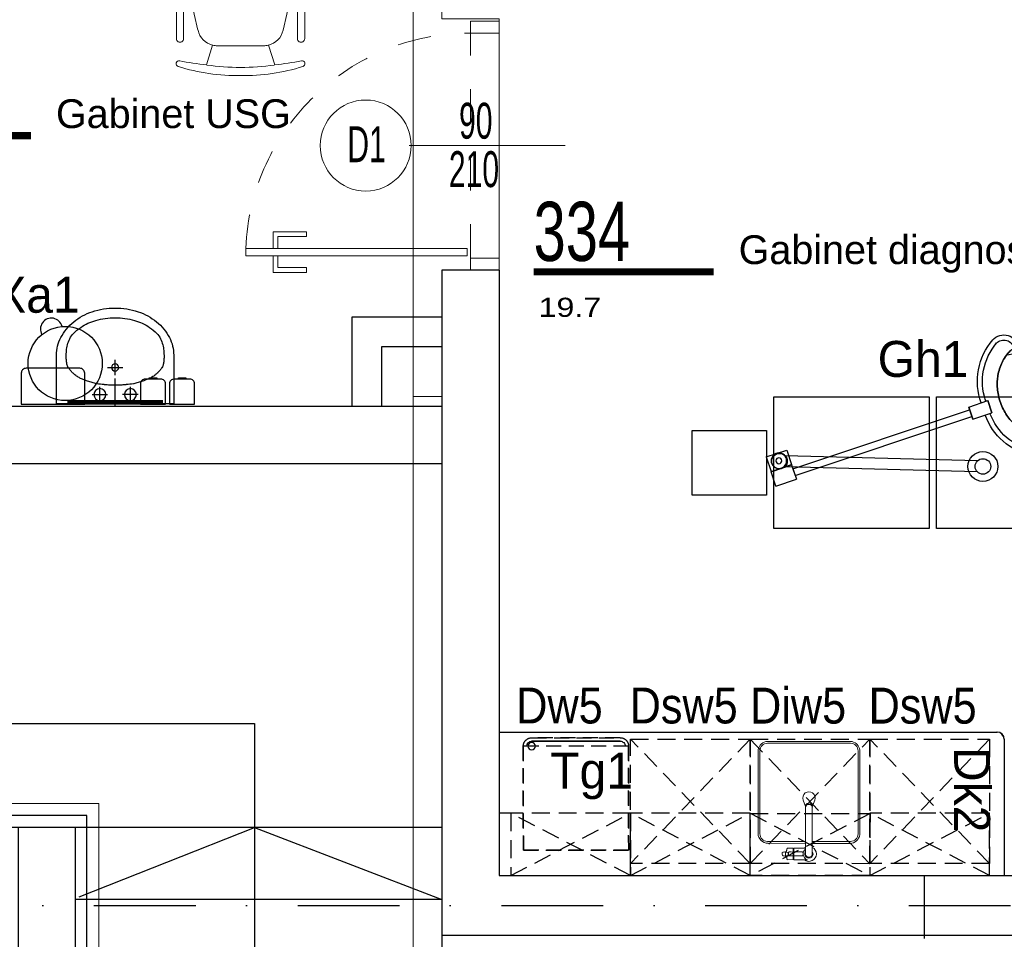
# Model space of a CAD drawing. Header units: millimetres. Extents: x 14495 to 271441, y -21035 to 2232.
# Tile 14 of 227: x 82605 to 83016, y -5793 to -5408. Entities that reach past the tile are written whole.
import ezdxf
from ezdxf.enums import TextEntityAlignment as Align

# ---------------------------------------------------------------- set-up
doc = ezdxf.new("R2010")
doc.units = ezdxf.units.MM
for name, pattern in [('0921-PX-TE-20-60$0$0921-X-AR-20-00-FA$0$DASHED2', [0.375, 0.25, -0.125]), ('DASHDOT', [1, 0.5, -0.25, 0, -0.25]), ('DASHED', [28.222222, 14.111111, -14.111111]), ('KRESKOWA2', [0.375, 0.25, -0.125])]:
    doc.linetypes.add(name, pattern=pattern)
for name, color, linetype in [('-- TECH  SYMBOLE', 1, 'Continuous'), ('-- TECH WYPOSAŻENIE', 2, 'Continuous'), ('_A_widok', 1, 'Continuous'), ('_urządzenia_sanit', 1, 'Continuous'), ('a-cienka', 8, 'Continuous'), ('A-POW-NR', 1, 'Continuous'), ('A_OSIE', 252, 'DASHDOT'), ('A_PROJEKTOWANE', 3, 'Continuous'), ('A_SC_DZIAlOWE', 4, 'Continuous'), ('TECH Sprzęt', 1, 'Continuous'), ('TECH Wyp.drobne', 1, 'Continuous')]:
    doc.layers.add(name, color=color, linetype=linetype)
for name, color, linetype, lineweight in [('A-DOOR-IDEN', 1, 'Continuous', 18), ('A_L_CIENKA', 251, 'Continuous', 5), ('A_Stolarka_drzwi', 1, 'Continuous', 9), ('M_drzwi', 1, 'Continuous', 5), ('P-SANR-FIXT', 2, 'Continuous', 9), ('TECH Wyp-meble', 1, 'Continuous', 15)]:
    doc.layers.add(name, color=color, linetype=linetype, lineweight=lineweight)
doc.layers.add('A-POW', color=2, linetype='Continuous', plot=False)
doc.styles.add('arial-tab', font='arial.ttf')
doc.styles.add('ARIAL1_2', font='arial.ttf', dxfattribs={"width": 1.2})
doc.styles.add('arialce', font='ARIALN.TTF')
doc.styles.add('cent', font='swissel.ttf')
doc.styles.add('cg', font='GOTHIC.TTF')
doc.styles.add('ROMANS', font='romans', dxfattribs={"width": 0.6})
doc.styles.add('switz721ltexbt', font='swissel.ttf')

# ---------------------------------------------------------------- blocks, each defined once
blk = doc.blocks.new('DRZWI Z OSCIEZNICA NIEOKALAJACA 90')
at = {"linetype": 'DASHED'}
for p, q in [((-12, 5), (-12, 99)), ((0, 5), (0, 99))]:
    blk.add_line(p, q, dxfattribs=at)
at = {"ltscale": 0.05}
blk.add_line((-39.5, 52), (25.59, 52), dxfattribs=at)
for points in [[(-12, 99), (-12, 104), (0, 104), (0, 99)], [(93.91, 9.01), (1.43, 9.01), (1.43, 6.01), (93.91, 6.01)], [(-12, 0), (-12, 5), (0, 5), (0, 0)]]:
    blk.add_lwpolyline(points, close=True)
for points in [[(82.48, 9.01), (82.48, 16.01), (68.48, 16.01), (68.48, 14.01), (80.48, 14.01), (80.48, 9.01)], [(82.48, 6.01), (82.48, -0.99), (68.48, -0.99), (68.48, 1.01), (80.48, 1.01), (80.48, 6.01)]]:
    blk.add_lwpolyline(points)
at = {"linetype": 'DASHED'}
blk.add_arc((0, 5), 94, 2.4475, 90, dxfattribs=at)
blk = doc.blocks.new('POW')
at = {"const_width": 5}
blk.add_lwpolyline([(125.32, 0), (0, 0)], dxfattribs=at)
at = {"style": 'switz721ltexbt'}
blk.add_attdef('001', (-1.78, 12.35), '', height=41.18, dxfattribs=at)
blk = doc.blocks.new('Sink-Top_Mount-Kitchen-All_in_One-KOHLER-Verse-K-RH28176 - NA-Stainless Steel-2198421-PW_K0')
at = {"layer": 'P-SANR-FIXT'}
for p, q in [((-1.4, 22.98), (-1.4, 25.74)), ((1.9, 28.2), (0.66, 28.2)), ((1.41, 22.98), (1.41, 25.63)), ((6.2, 28.2), (1.9, 28.2)), ((6.2, 28.2), (1.9, 28.2)), ((2.75, 26.59), (6.2, 26.59)), ((2.75, 24.89), (6.2, 24.89)), ((6.26, 28.04), (6.26, 28.14)), ((6.26, 28.04), (6.26, 28.14)), ((6.56, 27.9), (6.26, 28.04)), ((6.26, 28.04), (6.56, 27.9)), ((6.26, 23.44), (6.26, 28.04)), ((6.56, 28.04), (6.56, 27.9)), ((6.56, 27.9), (6.56, 28.04)), ((6.56, 23.58), (6.56, 27.9)), ((9.05, 28.14), (6.61, 28.1)), ((6.61, 28.1), (9.05, 28.14)), ((8.67, 25.31), (8.67, 26.18)), ((9.54, 26.51), (8.89, 26.39)), ((9.54, 24.98), (8.89, 25.09)), ((10.27, 26.63), (9.54, 26.51)), ((10.27, 26.63), (9.54, 26.51)), ((9.54, 24.98), (10.36, 24.84)), ((10.36, 24.84), (9.54, 24.98)), ((9.81, 26.38), (9.81, 25.09)), ((9.88, 26.5), (10.14, 26.61)), ((9.88, 24.98), (10.14, 24.87)), ((-17.09, 21.31), (-1.4, 21.31)), ((-1.4, 22.98), (-1.4, 5.99)), ((1.41, 5.98), (1.41, 22.98)), ((1.41, 21.31), (17.09, 21.31)), ((1.9, 23.29), (6.2, 23.29)), ((6.26, 23.44), (6.56, 23.58)), ((6.26, 23.35), (6.26, 23.44)), ((6.56, 23.58), (6.56, 23.44)), ((6.61, 23.39), (9.05, 23.35)), ((-21.21, 17.66), (-21.21, -17.66)), ((-20.52, 17.32), (-20.52, -17.32)), ((-17.34, 20.49), (-1.4, 20.49)), ((17.34, 20.49), (1.41, 20.49)), ((20.52, 17.32), (20.52, -17.32)), ((21.24, 17.15), (21.24, -17.15)), ((-1.4, 5.99), (-2.41, 3.21)), ((2.41, 3.21), (1.41, 5.98)), ((-17.34, -20.49), (17.34, -20.49)), ((-18.02, -21.2), (18.02, -21.2))]:
    blk.add_line(p, q, dxfattribs=at)
for centre, radius, start, end in [((0.01, 25.74), 3.1, 52.3561, 242.9065), ((0.01, 25.74), 3.1, 52.3561, 242.9065), ((0.01, 25.74), 1.74, 323.2478, 215.9549), ((0, 25.74), 1.41, 355.4368, 180), ((-0.19, 25.74), 2.6, 307.8866, 70.8028), ((6.2, 28.14), 0.0595, 0, 90), ((6.2, 28.14), 0.0595, 0, 90), ((6.06, 26.46), 0.196, 346.1171, 44.3003), ((6.06, 25.03), 0.196, 315.6997, 13.8829), ((6.62, 28.04), 0.0568, 91.0001, 180), ((6.62, 28.04), 0.0568, 91.0001, 180), ((6.79, 26.34), 0.228, 139.824, 187.5734), ((6.79, 25.14), 0.228, 172.4266, 220.176), ((23.03, -242.25), 269.24, 93.1404, 93.4966), ((8.01, 34.63), 9.74, 261.7524, 271.6107), ((8.81, 26.2), 0.15, 130.7216, 188.3589), ((8.81, 25.29), 0.15, 171.6411, 229.2784), ((8.95, 26.03), 0.364, 100, 130.7216), ((8.95, 25.45), 0.364, 229.2784, 260), ((9.96, 26.38), 0.142, 121.5021, 180), ((9.93, 25.09), 0.12, 180, 244.398), ((10.35, 25.74), 0.9, 270.5499, 95.556), ((10.35, 25.74), 0.9, 270.5499, 95.556), ((-17.09, 17.15), 4.16, 90, 173.0533), ((0.01, 25.74), 3.1, 296.7952, 307.6439), ((6.2, 23.35), 0.0595, 270, 360), ((6.62, 23.44), 0.0568, 180, 268.9999), ((17.09, 17.15), 4.16, 360, 90), ((-17.34, 17.32), 3.17, 90, 180), ((17.34, 17.32), 3.17, 0, 90), ((0, 2.33), 2.57, 160, 20), ((-17.09, -17.15), 4.16, 186.9467, 257.0598), ((-17.34, -17.32), 3.18, 180, 270), ((17.34, -17.32), 3.17, 270, 360), ((17.09, -17.15), 4.16, 282.9402, 0)]:
    blk.add_arc(centre, radius, start, end, dxfattribs=at)
for centre, major_axis, ratio, start_param, end_param in [((9.04, 25.73), (0, 2.42), 0.113203, 5.594218, 6.231005), ((0, 5.79), (1.41, 0), 0.945181, 2.930002, 6.494496), ((0, 6.35), (1.41, 0), 0.941223, 3.210567, 6.283185)]:
    blk.add_ellipse(centre, major_axis=major_axis, ratio=ratio, start_param=start_param, end_param=end_param, dxfattribs=at)
for points, knots in [([(2.45, 25.74), (2.45, 25.78), (2.45, 25.86), (2.46, 25.96), (2.47, 26.05), (2.47, 26.11), (2.48, 26.16), (2.49, 26.2), (2.49, 26.23), (2.5, 26.26), (2.51, 26.3), (2.52, 26.35), (2.54, 26.39), (2.55, 26.43), (2.57, 26.45), (2.59, 26.47), (2.61, 26.5), (2.65, 26.53), (2.69, 26.57), (2.73, 26.58), (2.75, 26.59)], [0, 0, 0, 0, 0.125, 0.25, 0.3125, 0.375, 0.4375, 0.46875, 0.5, 0.53125, 0.5625, 0.625, 0.6875, 0.71875, 0.75, 0.78125, 0.8125, 0.875, 0.9375, 1, 1, 1, 1]), ([(2.45, 25.74), (2.45, 25.7), (2.45, 25.62), (2.46, 25.52), (2.47, 25.44), (2.47, 25.38), (2.48, 25.33), (2.49, 25.29), (2.49, 25.26), (2.5, 25.23), (2.51, 25.19), (2.52, 25.14), (2.54, 25.09), (2.55, 25.06), (2.57, 25.03), (2.59, 25.01), (2.61, 24.98), (2.65, 24.95), (2.69, 24.92), (2.73, 24.9), (2.75, 24.89)], [0, 0, 0, 0, 0.125, 0.25, 0.3125, 0.375, 0.4375, 0.46875, 0.5, 0.53125, 0.5625, 0.625, 0.6875, 0.71875, 0.75, 0.78125, 0.8125, 0.875, 0.9375, 1, 1, 1, 1]), ([(8.28, 26.59), (8.3, 26.58), (8.34, 26.56), (8.39, 26.53), (8.42, 26.5), (8.44, 26.47), (8.46, 26.45), (8.47, 26.42), (8.48, 26.39), (8.5, 26.34), (8.51, 26.29), (8.52, 26.25), (8.52, 26.22), (8.53, 26.19), (8.54, 26.15), (8.54, 26.1), (8.55, 26.04), (8.55, 25.96), (8.56, 25.86), (8.56, 25.78), (8.56, 25.74)], [-1, -1, -1, -1, -0.9375, -0.875, -0.8125, -0.78125, -0.75, -0.71875, -0.6875, -0.625, -0.5625, -0.53125, -0.5, -0.46875, -0.4375, -0.375, -0.3125, -0.25, -0.125, 0, 0, 0, 0]), ([(8.28, 24.9), (8.3, 24.9), (8.34, 24.92), (8.39, 24.95), (8.42, 24.99), (8.44, 25.01), (8.46, 25.04), (8.47, 25.06), (8.48, 25.09), (8.5, 25.14), (8.51, 25.19), (8.52, 25.23), (8.52, 25.26), (8.53, 25.29), (8.54, 25.33), (8.54, 25.38), (8.55, 25.44), (8.55, 25.52), (8.56, 25.62), (8.56, 25.7), (8.56, 25.74)], [-1, -1, -1, -1, -0.9375, -0.875, -0.8125, -0.78125, -0.75, -0.71875, -0.6875, -0.625, -0.5625, -0.53125, -0.5, -0.46875, -0.4375, -0.375, -0.3125, -0.25, -0.125, 0, 0, 0, 0]), ([(9.54, 26.51), (9.53, 26.56), (9.5, 26.67), (9.46, 26.79), (9.43, 26.89), (9.41, 26.96), (9.38, 27.03), (9.36, 27.09), (9.35, 27.14), (9.33, 27.18), (9.31, 27.24), (9.29, 27.3), (9.27, 27.36), (9.25, 27.42), (9.23, 27.5), (9.22, 27.55), (9.21, 27.59)], [0, 0, 0, 0, 0.125, 0.25, 0.3125, 0.375, 0.4375, 0.5, 0.53125, 0.5625, 0.625, 0.6875, 0.75, 0.8125, 0.875, 1, 1, 1, 1]), ([(9.21, 23.89), (9.22, 23.93), (9.23, 23.98), (9.25, 24.06), (9.27, 24.12), (9.29, 24.18), (9.31, 24.25), (9.33, 24.3), (9.35, 24.35), (9.36, 24.39), (9.38, 24.45), (9.41, 24.52), (9.43, 24.59), (9.46, 24.69), (9.5, 24.82), (9.53, 24.92), (9.54, 24.98)], [0, 0, 0, 0, 0.125, 0.1875, 0.25, 0.3125, 0.375, 0.4375, 0.46875, 0.5, 0.5625, 0.625, 0.6875, 0.75, 0.875, 1, 1, 1, 1])]:
    blk.add_open_spline(points, degree=3, knots=knots, dxfattribs=at)
for points in [[(9.21, 27.59), (9.21, 27.64), (9.19, 27.73), (9.17, 27.84), (9.15, 27.94), (9.13, 28.02), (9.1, 28.08), (9.08, 28.12), (9.06, 28.13), (9.05, 28.14)], [(9.54, 26.51), (9.51, 26.65), (9.43, 26.92), (9.29, 27.29), (9.23, 27.49), (9.21, 27.59)], [(9.54, 24.98), (9.51, 24.83), (9.43, 24.56), (9.29, 24.2), (9.23, 23.99), (9.21, 23.89)], [(9.05, 23.35), (9.06, 23.35), (9.08, 23.36), (9.1, 23.4), (9.13, 23.47), (9.15, 23.54), (9.17, 23.64), (9.19, 23.76), (9.21, 23.85), (9.21, 23.89)]]:
    blk.add_open_spline(points, degree=3, dxfattribs=at)
blk = doc.blocks.new('umywalka')
at = {"layer": '_urządzenia_sanit', "color": 2, "linetype": 'Continuous'}
for p, q in [((331482.45, 871398.51), (331462.04, 871398.51)), ((331462.04, 871398.51), (331462.04, 871349.58)), ((331465.93, 871383.65), (331465.93, 871377.19)), ((331462.7, 871380.42), (331469.16, 871380.42)), ((331460.8, 871374.04), (331472.71, 871374.04)), ((331474.04, 871374.04), (331480.5, 871374.04)), ((331477.27, 871370.82), (331477.27, 871377.27)), ((331465.93, 871364.44), (331465.93, 871370.9)), ((331462.7, 871367.67), (331469.16, 871367.67)), ((331462.04, 871349.58), (331482.45, 871349.58))]:
    blk.add_line(p, q, dxfattribs=at)
for centre, radius in [((331465.93, 871380.42), 2.5), ((331477.27, 871374.04), 1.5), ((331465.93, 871367.67), 2.5)]:
    blk.add_circle(centre, radius, dxfattribs=at)
for centre, radius, start, end in [((331482.45, 871382.64), 15.87, 62.6911, 90), ((331479.17, 871390.73), 3.48, 101.2008, 111.7985), ((331482.2, 871375.47), 19.04, 96.6753, 101.2008), ((331481.63, 871380.31), 14.16, 90.0044, 96.6753), ((331481.63, 871356.57), 37.9, 85.928, 90.0044), ((331483.49, 871382.66), 11.75, 74.208, 85.928), ((331480.31, 871378.49), 20.54, 38.7372, 62.6911), ((331485.96, 871381.56), 14.99, 141.6243, 148.384), ((331483.43, 871383.56), 11.77, 135.4467, 141.6243), ((331486.24, 871380.79), 15.71, 130.0998, 135.4467), ((331483.15, 871384.46), 10.92, 123.1945, 130.0998), ((331479.37, 871390.23), 4.02, 111.7985, 123.1945), ((331482.48, 871379.1), 15.45, 63.9928, 74.208), ((331485.42, 871385.12), 8.75, 46.1924, 63.9928), ((331478.68, 871378.1), 18.48, 33.9688, 46.1924), ((331476.95, 871375.8), 24.84, 18.3811, 38.7372), ((331513.86, 871371.05), 44.74, 159.7511, 162.3793), ((331501.13, 871375.75), 31.17, 156.6022, 159.7511), ((331481.83, 871384.1), 10.15, 148.384, 156.6022), ((331476.09, 871376.35), 21.61, 24.7806, 33.9688), ((331473.33, 871381.32), 2.94, 168.0964, 173.2621), ((331480.91, 871379.72), 10.69, 163.9666, 168.0964), ((331540.18, 871362.69), 72.36, 162.3793, 163.9666), ((331475.72, 871376.18), 22.01, 15.6775, 24.7806), ((331468.42, 871374.13), 29.6, 7.7962, 15.6775), ((331471.67, 871374.04), 30.41, 0, 18.3811), ((331496.08, 871375.82), 26.18, 173.7185, 177.7403), ((331844.52, 871337.47), 376.71, 173.2621, 173.7185), ((331467.78, 871374.04), 30.24, 0, 7.7962), ((331531.1, 871374.44), 61.22, 177.7403, 180.3698), ((331531.1, 871373.65), 61.22, 179.6302, 182.2597), ((331467.78, 871374.04), 30.24, 352.2038, 0), ((331471.67, 871374.04), 30.41, 341.6189, 0), ((331496.08, 871372.27), 26.18, 182.2597, 186.2815), ((331468.42, 871373.96), 29.6, 344.3225, 352.2038), ((331844.52, 871410.62), 376.71, 186.2815, 186.7379), ((331473.33, 871366.77), 2.94, 186.7379, 191.9036), ((331480.91, 871368.37), 10.69, 191.9036, 196.0334), ((331540.18, 871385.4), 72.36, 196.0334, 197.6207), ((331475.72, 871371.91), 22.01, 335.2194, 344.3225), ((331513.86, 871377.04), 44.74, 197.6207, 200.2489), ((331501.13, 871372.34), 31.17, 200.2489, 203.3978), ((331476.09, 871371.74), 21.61, 326.0312, 335.2194), ((331476.95, 871372.29), 24.84, 321.2628, 341.6189), ((331481.83, 871363.99), 10.15, 203.3978, 211.616), ((331485.96, 871366.53), 14.99, 211.616, 218.3757), ((331483.43, 871364.53), 11.77, 218.3757, 224.5533), ((331478.68, 871369.99), 18.48, 313.8076, 326.0312), ((331486.24, 871367.3), 15.71, 224.5533, 229.9002), ((331483.15, 871363.63), 10.92, 229.9002, 236.8055), ((331479.37, 871357.86), 4.02, 236.8055, 248.2015), ((331479.17, 871357.36), 3.48, 248.2015, 258.7992), ((331482.2, 871372.62), 19.04, 258.7992, 263.3247), ((331481.63, 871367.78), 14.16, 263.3247, 269.9956), ((331481.63, 871391.52), 37.9, 269.9956, 274.072), ((331483.49, 871365.43), 11.75, 274.072, 285.792), ((331482.48, 871368.99), 15.45, 285.792, 296.0072), ((331485.42, 871362.97), 8.75, 296.0072, 313.8076), ((331480.31, 871369.6), 20.54, 297.3089, 321.2628), ((331482.45, 871365.45), 15.87, 270, 297.3089)]:
    blk.add_arc(centre, radius, start, end, dxfattribs=at)
blk = doc.blocks.new('SSCVCFDSS')
blk.add_line((0, 50.02), (0, 0))
blk.add_circle((0, -19), 19)
at = {"style": 'ROMANS', "text_generation_flag": 4, "width": 0.6}
blk.add_attdef('FD1-8', text='', height=13, rotation=270, dxfattribs=at).set_placement((6.15, 55.19), align=Align.RIGHT)
for tag, p in [('200', (8.16, 25.47)), ('90', (-8.71, 25.47))]:
    blk.add_attdef(tag, text='', height=13, rotation=270, dxfattribs=at).set_placement(p, align=Align.MIDDLE)
blk.add_attdef('AL6C', text='', height=13, dxfattribs=at).set_placement((-0.56, -18.64), align=Align.MIDDLE)
blk = doc.blocks.new('mała lodówka')
at = {"layer": '-- TECH WYPOSAŻENIE', "color": 1, "ltscale": 25}
for p, q in [((-18.5, 45.56), (18.5, 45.56)), ((18.5, 45.56), (-18.5, 45.56))]:
    blk.add_line(p, q, dxfattribs=at)
at = {"layer": '-- TECH WYPOSAŻENIE', "color": 2, "linetype": '0921-PX-TE-20-60$0$0921-X-AR-20-00-FA$0$DASHED2', "ltscale": 25}
blk.add_line((-22, 43.5), (22, 43.5), dxfattribs=at)
for points in [[(22, 43.5), (22, 0), (-22, 0), (-22, 43.5, -0.414214), (-18.5, 47), (18.5, 47, -0.414214)], [(-22, 43.5), (-22, 0), (22, 0), (22, 43.5, 0.414214), (18.5, 47), (-18.5, 47, 0.414214)]]:
    blk.add_lwpolyline(points, format="xyb", close=True, dxfattribs=at)
at = {"layer": '-- TECH WYPOSAŻENIE', "color": 1, "ltscale": 25}
blk.add_circle((18.5, 43.5), 1.54, dxfattribs=at)
for centre, start, end in [((-18.5, 43.5), 90, 180), ((-18.5, 43.5), 90.0008, 180.0008), ((18.5, 43.5), 360, 90), ((18.5, 43.5), 0.0008, 90.0008)]:
    blk.add_arc(centre, 2.06, start, end, dxfattribs=at)
blk = doc.blocks.new('STÓŁ-ZABIEGOWY')
at = {"linetype": 'Continuous'}
for points in [[(34, -27.5), (99, -27.5), (99, 27.5), (34, 27.5)], [(102, -27.5), (137, -27.5), (137, 27.5), (102, 27.5)], [(140, -27.5), (200, -27.5), (200, 27.5), (140, 27.5)], [(0, -13.5), (31, -13.5), (31, 13.5), (0, 13.5)]]:
    blk.add_lwpolyline(points, close=True, dxfattribs=at)
blk = doc.blocks.new('technologia$0$ramię_L_B_krótkie')
at = {"linetype": 'Continuous'}
for p, q in [((12.41, -36.7), (-67.9, -36.7)), ((12.41, -41.2), (-67.9, -41.2))]:
    blk.add_line(p, q, dxfattribs=at)
for centre, radius in [((14.76, -38.95), 6.25), ((-70.24, -38.95), 3.25), ((14.76, -38.95), 3.25)]:
    blk.add_circle(centre, radius, dxfattribs=at)
blk = doc.blocks.new('technologia$0$lampa bezcieniowa zabiegowa mała')
at = {"linetype": 'Continuous'}
for p, q in [((-66.71, 22.07), (-66.71, 21.37)), ((-64.59, 22.07), (-64.59, 21.37)), ((38.9, 11.19), (38.9, 4.85)), ((47.92, 11.19), (38.9, 11.19)), ((47.92, 11.19), (47.92, 4.85)), ((-38.9, 4.19), (-47.3, 4.19)), ((-38.9, 4.19), (-47.3, 4.19)), ((-47.3, 4.19), (-47.3, -1.19)), ((-47.3, -1.19), (-47.3, 4.19)), ((-46.46, 5.03), (-46.46, 4.19)), ((-38.9, 4.19), (-38.9, -1.19)), ((-38.9, -1.19), (-38.9, 4.19)), ((47.92, 4.85), (38.9, 4.85)), ((47.92, 4.71), (38.9, 4.71)), ((38.9, 4.71), (38.9, -1.64)), ((39.11, 4.85), (39.11, 4.71)), ((47.71, 4.85), (47.71, 4.71)), ((47.92, -1.64), (47.92, 4.71)), ((38.9, 3), (-38.9, 3)), ((38.9, 0), (-38.9, 0)), ((38.9, 3), (38.89, 0)), ((-38.9, -1.19), (-47.3, -1.19)), ((-38.9, -1.19), (-47.3, -1.19)), ((47.92, -1.64), (38.9, -1.64)), ((-66.71, -17.79), (-66.71, -17.1)), ((-64.59, -17.79), (-64.59, -17.1))]:
    blk.add_line(p, q, dxfattribs=at)
for points in [[(-65.65, 21.44), (-66.1, 21.42), (-66.54, 21.39), (-66.98, 21.32), (-67.42, 21.23), (-67.85, 21.12), (-68.28, 20.98), (-68.7, 20.82), (-69.11, 20.64), (-69.51, 20.43), (-69.9, 20.2)], [(-69.9, 20.2), (-69.51, 20.43), (-69.11, 20.64), (-68.7, 20.82), (-68.28, 20.98), (-67.85, 21.12), (-67.42, 21.23), (-66.98, 21.32), (-66.54, 21.39), (-66.1, 21.42), (-65.65, 21.44)], [(-61.4, 20.2), (-61.79, 20.43), (-62.19, 20.64), (-62.6, 20.82), (-63.02, 20.98), (-63.44, 21.12), (-63.88, 21.23), (-64.31, 21.32), (-64.76, 21.39), (-65.2, 21.42), (-65.65, 21.44)], [(-65.65, 21.44), (-65.2, 21.42), (-64.76, 21.39), (-64.31, 21.32), (-63.88, 21.23), (-63.44, 21.12), (-63.02, 20.98), (-62.6, 20.82), (-62.19, 20.64), (-61.79, 20.43), (-61.4, 20.2)], [(-76.94, 12.22), (-76.61, 12.85), (-76.27, 13.48), (-75.9, 14.09), (-75.51, 14.69), (-75.1, 15.27), (-74.67, 15.83), (-74.22, 16.38), (-73.75, 16.92), (-73.27, 17.43), (-72.77, 17.93), (-72.25, 18.4), (-71.72, 18.86), (-71.17, 19.3), (-70.61, 19.72), (-70.03, 20.11)], [(-61.4, 20.2), (-61.37, 20.18), (-61.34, 20.16), (-61.32, 20.15), (-61.29, 20.13), (-61.26, 20.11)], [(-54.36, 12.22), (-54.68, 12.85), (-55.03, 13.48), (-55.4, 14.09), (-55.79, 14.69), (-56.2, 15.27), (-56.63, 15.83), (-57.08, 16.38), (-57.54, 16.92), (-58.03, 17.43), (-58.53, 17.93), (-59.05, 18.4), (-59.58, 18.86), (-60.13, 19.3), (-60.69, 19.72), (-61.26, 20.11)], [(-61.26, 20.11), (-60.69, 19.72), (-60.13, 19.3), (-59.58, 18.86), (-59.05, 18.4), (-58.53, 17.93), (-58.03, 17.43), (-57.54, 16.92), (-57.08, 16.38), (-56.63, 15.83), (-56.2, 15.27), (-55.79, 14.69), (-55.4, 14.09), (-55.03, 13.48), (-54.68, 12.85), (-54.36, 12.22)], [(-79.06, 4.92), (-78.96, 5.64), (-78.85, 6.35), (-78.71, 7.05), (-78.56, 7.75), (-78.37, 8.45), (-78.17, 9.14), (-77.95, 9.82), (-77.7, 10.49)], [(-77.7, 10.49), (-77.56, 10.84), (-77.42, 11.19), (-77.26, 11.53), (-77.11, 11.88), (-76.94, 12.22)], [(-53.6, 10.49), (-53.74, 10.84), (-53.88, 11.19), (-54.03, 11.53), (-54.19, 11.88), (-54.36, 12.22)], [(-54.36, 12.22), (-54.19, 11.88), (-54.03, 11.53), (-53.88, 11.19), (-53.74, 10.84), (-53.6, 10.49)], [(-52.24, 4.92), (-52.33, 5.64), (-52.45, 6.35), (-52.58, 7.05), (-52.74, 7.75), (-52.92, 8.45), (-53.13, 9.14), (-53.35, 9.82), (-53.6, 10.49)], [(-53.6, 10.49), (-53.35, 9.82), (-53.13, 9.14), (-52.92, 8.45), (-52.74, 7.75), (-52.58, 7.05), (-52.45, 6.35), (-52.33, 5.64), (-52.24, 4.92)], [(-79.06, -0.64), (-79.13, 0.15), (-79.18, 0.94), (-79.21, 1.74), (-79.21, 2.54), (-79.18, 3.33), (-79.13, 4.13), (-79.06, 4.92)], [(-52.24, -0.64), (-52.17, 0.15), (-52.11, 0.94), (-52.09, 1.74), (-52.09, 2.54), (-52.11, 3.33), (-52.17, 4.13), (-52.24, 4.92)], [(-52.24, 4.92), (-52.17, 4.13), (-52.11, 3.33), (-52.09, 2.54), (-52.09, 1.74), (-52.11, 0.94), (-52.17, 0.15), (-52.24, -0.64)], [(-77.7, -6.21), (-77.95, -5.54), (-78.17, -4.86), (-78.37, -4.17), (-78.56, -3.48), (-78.71, -2.77), (-78.85, -2.07), (-78.96, -1.36), (-79.06, -0.64)], [(-53.6, -6.21), (-53.35, -5.54), (-53.13, -4.86), (-52.92, -4.17), (-52.74, -3.48), (-52.58, -2.77), (-52.45, -2.07), (-52.33, -1.36), (-52.24, -0.64)], [(-52.24, -0.64), (-52.33, -1.36), (-52.45, -2.07), (-52.58, -2.77), (-52.74, -3.48), (-52.92, -4.17), (-53.13, -4.86), (-53.35, -5.54), (-53.6, -6.21)], [(-76.94, -7.94), (-77.11, -7.6), (-77.26, -7.26), (-77.42, -6.91), (-77.56, -6.56), (-77.7, -6.21)], [(-70.03, -15.83), (-70.61, -15.44), (-71.17, -15.02), (-71.72, -14.58), (-72.25, -14.13), (-72.77, -13.65), (-73.27, -13.15), (-73.75, -12.64), (-74.22, -12.11), (-74.67, -11.56), (-75.1, -10.99), (-75.51, -10.41), (-75.9, -9.81), (-76.27, -9.2), (-76.61, -8.58), (-76.94, -7.94)], [(-54.36, -7.94), (-54.68, -8.58), (-55.03, -9.2), (-55.4, -9.81), (-55.79, -10.41), (-56.2, -10.99), (-56.63, -11.56), (-57.08, -12.11), (-57.54, -12.64), (-58.03, -13.15), (-58.53, -13.65), (-59.05, -14.13), (-59.58, -14.58), (-60.13, -15.02), (-60.69, -15.44), (-61.26, -15.83)], [(-54.36, -7.94), (-54.19, -7.6), (-54.03, -7.26), (-53.88, -6.91), (-53.74, -6.56), (-53.6, -6.21)], [(-53.6, -6.21), (-53.74, -6.56), (-53.88, -6.91), (-54.03, -7.26), (-54.19, -7.6), (-54.36, -7.94)], [(-65.65, -17.16), (-66.1, -17.15), (-66.54, -17.11), (-66.98, -17.05), (-67.42, -16.96), (-67.85, -16.84), (-68.28, -16.71), (-68.7, -16.54), (-69.11, -16.36), (-69.51, -16.15), (-69.9, -15.92)], [(-61.4, -15.92), (-61.79, -16.15), (-62.19, -16.36), (-62.6, -16.54), (-63.02, -16.71), (-63.44, -16.84), (-63.88, -16.96), (-64.31, -17.05), (-64.76, -17.11), (-65.2, -17.15), (-65.65, -17.16)]]:
    blk.add_lwpolyline(points, dxfattribs=at)
for radius in [3.25, 1.25]:
    blk.add_circle((43.41, 8.02), radius, dxfattribs=at)
for centre, radius, start, end in [((-60.36, 22.07), 6.35, 53.4724, 180), ((-60.36, 22.07), 4.23, 53.4724, 180), ((-71.27, 4.61), 24.81, 360, 58.9229), ((-71.27, 4.61), 26.93, 359.1064, 58.9229), ((-65.65, 42.85), 23.67, 257.8625, 282.1375), ((-71.27, -0.33), 24.81, 301.0771, 358.0212), ((-71.27, -0.33), 26.93, 301.0771, 358.1768), ((-65.65, -38.57), 23.67, 77.8625, 102.1375), ((-60.36, -17.79), 6.35, 180, 306.5276), ((-60.36, -17.79), 4.23, 180, 306.5276)]:
    blk.add_arc(centre, radius, start, end, dxfattribs=at)
blk = doc.blocks.new('FOTEL do BIURKA')
at = {"color": 2}
for p, q in [((-14.27, 8.03), (-11.71, -0.26)), ((14.27, 8.03), (11.71, -0.26)), ((0, 0), (-9.66, 0)), ((0, 0), (9.66, 0)), ((-17.78, -6.45), (-22.62, -27.28)), ((17.78, -6.45), (22.62, -27.28)), ((-14.51, -37.5), (0, -37.5)), ((14.51, -37.5), (0, -37.5))]:
    blk.add_line(p, q, dxfattribs=at)
at = {"color": 2, "ltscale": 0.7}
for p, q in [((-26.79, -2.94), (-26.79, -30.47)), ((-23.79, -2.94), (-23.79, -30.47)), ((23.79, -2.94), (23.79, -30.47)), ((26.79, -2.94), (26.79, -30.47))]:
    blk.add_line(p, q, dxfattribs=at)
at = {"color": 2}
for centre, radius, start, end in [((-1.1, -70.52), 83.02, 89.2376, 107.5114), ((1.1, -70.52), 83.02, 72.4886, 90.7624), ((-25.71, 7.51), 1.21, 108.3082, 283.3685), ((0, -91.36), 100.41, 90, 98.0662), ((0, -91.36), 100.41, 81.9338, 90), ((25.71, 7.51), 1.21, 256.6315, 71.6918), ((3.38, -145.12), 154.17, 96.5758, 100.77), ((-3.38, -145.12), 154.17, 79.23, 83.4242), ((-9.66, -8.33), 8.33, 90, 103.3032), ((9.66, -8.33), 8.33, 76.6968, 90), ((-9.66, -8.33), 8.33, 104.2415, 166.9068), ((9.66, -8.33), 8.33, 13.0932, 75.7585), ((-14.51, -29.17), 8.33, 166.9068, 270), ((14.51, -29.17), 8.33, 270, 13.0932)]:
    blk.add_arc(centre, radius, start, end, dxfattribs=at)
at = {"color": 2, "ltscale": 0.7}
for centre, start, end in [((-25.29, -2.94), 360, 180), ((-25.29, -2.94), 360, 180), ((25.29, -2.94), 0, 180), ((25.29, -2.94), 0, 180), ((-25.29, -30.47), 180, 360), ((25.29, -30.47), 180, 0)]:
    blk.add_arc(centre, 1.5, start, end, dxfattribs=at)

msp = doc.modelspace()

# ---------------------------------------------------------------- linework, layer by layer
at = {"layer": '-- TECH WYPOSAŻENIE', "color": 2}
for p, q in [((82805.29, -5705.97), (83013.15, -5705.97)), ((82805.29, -5705.97), (83013.15, -5705.97)), ((82805.39, -5705.97), (83013.24, -5705.97)), ((82805.39, -5705.97), (83013.24, -5705.97)), ((83016.15, -5708.97), (83016.15, -5765.97))]:
    msp.add_line(p, q, dxfattribs=at)
at = {"layer": '-- TECH WYPOSAŻENIE', "color": 252, "linetype": 'KRESKOWA2', "ltscale": 30}
for p, q in [((82910.08, -5760.93), (82860.08, -5708.93)), ((82910.08, -5708.93), (82860.08, -5760.93)), ((82910.05, -5760.93), (82960.08, -5708.95)), ((82910.08, -5708.93), (82960.01, -5760.95)), ((83010.08, -5760.93), (82960.08, -5708.93)), ((83010.08, -5708.93), (82960.08, -5760.93))]:
    msp.add_line(p, q, dxfattribs=at)
at = {"layer": '-- TECH WYPOSAŻENIE', "color": 1, "linetype": 'KRESKOWA2', "ltscale": 30}
for p, q in [((82810.09, -5739.87), (82805.29, -5739.87)), ((82810.08, -5765.86), (82860.09, -5739.88)), ((82860.08, -5765.89), (82810.09, -5739.87)), ((82860.08, -5765.86), (82910.09, -5739.88)), ((82910.08, -5765.89), (82860.09, -5739.87)), ((82910.14, -5739.92), (82960.12, -5765.97)), ((82960.14, -5739.95), (82910.14, -5765.94)), ((83010.08, -5765.89), (82960.08, -5739.87)), ((82960.08, -5765.86), (83010.08, -5739.88))]:
    msp.add_line(p, q, dxfattribs=at)
at = {"layer": '-- TECH WYPOSAŻENIE', "color": 252, "linetype": 'KRESKOWA2', "ltscale": 30}
for points in [[(82910.08, -5708.93), (82910.08, -5760.93), (82860.08, -5760.93), (82860.08, -5708.93)], [(82910.05, -5760.93), (82910.08, -5708.93), (82960.08, -5708.95), (82960.06, -5760.95)], [(83010.08, -5708.93), (83010.08, -5760.93), (82960.08, -5760.93), (82960.08, -5708.93)]]:
    msp.add_lwpolyline(points, close=True, dxfattribs=at)
at = {"layer": '-- TECH WYPOSAŻENIE', "color": 1, "linetype": 'KRESKOWA2', "ltscale": 30}
for points in [[(82860.09, -5739.88), (82810.09, -5739.87), (82810.08, -5765.87), (82860.08, -5765.89)], [(82910.09, -5739.88), (82860.09, -5739.87), (82860.08, -5765.87), (82910.08, -5765.89)], [(82960.08, -5765.95), (82910.14, -5765.94), (82910.14, -5739.93), (82960.14, -5739.95)], [(83010.08, -5739.88), (82960.08, -5739.87), (82960.08, -5765.87), (83010.08, -5765.89)]]:
    msp.add_lwpolyline(points, close=True, dxfattribs=at)
at = {"layer": '-- TECH WYPOSAŻENIE', "color": 2}
for centre in [(83013.15, -5708.97), (83013.24, -5708.97)]:
    msp.add_arc(centre, 3, 0.0005, 90.0005, dxfattribs=at)
at = {"layer": '_A_widok'}
for p, q in [((82526.29, -5702.34), (82702.99, -5702.34)), ((82702.99, -5702.34), (82702.99, -6076.09)), ((82781.28, -5745.87), (82451.29, -5745.87)), ((82629.79, -5774.79), (82702.99, -5745.87)), ((82702.99, -5745.87), (82781.28, -5775.87)), ((82781.28, -5775.87), (82628.26, -5775.87))]:
    msp.add_line(p, q, dxfattribs=at)
at = {"layer": '_A_widok', "lineweight": 13}
msp.add_lwpolyline([(82638.04, -6075.87), (82638.04, -5735.87), (82594.29, -5735.87), (82594.28, -6085.87), (82769.28, -6085.87)], dxfattribs=at)
at = {"layer": '_A_widok'}
for points in [[(82633.04, -6075.87), (82633.04, -5740.87), (82599.29, -5740.87), (82599.28, -6080.87), (82769.28, -6080.87)], [(82628.04, -6075.87), (82628.28, -5745.87), (82604.28, -5745.87), (82604.28, -6075.87), (82628.04, -6075.76)]]:
    msp.add_lwpolyline(points, dxfattribs=at)
at = {"layer": 'a-cienka'}
msp.add_line((82982.78, -5765.87), (82982.78, -5792.21), dxfattribs=at)
at = {"layer": 'A_L_CIENKA', "linetype": 'Continuous', "lineweight": 13}
for points in [[(82769.28, -5299.11), (82781.22, -5299.11), (82781.28, -5408.01), (82805.29, -5408.01), (82805.29, -5513.01), (82781.28, -5513.01), (82781.28, -5565.87), (82769.28, -5565.87), (82769.28, -5550.87), (82769.28, -5298.49)], [(82781.29, -6245.87), (82769.28, -6245.87), (82769.28, -5565.87), (82781.28, -5565.87), (82781.28, -6084.87), (82805.29, -6084.87), (82805.29, -6218.08), (82781.29, -6218.08), (82781.29, -6245.87), (82786.71, -6245.87)]]:
    msp.add_lwpolyline(points, dxfattribs=at)
at = {"layer": 'A_OSIE', "ltscale": 85}
msp.add_line((82295.57, -5778.37), (86562.74, -5778.37), dxfattribs=at)
at = {"layer": 'A_PROJEKTOWANE'}
for p, q in [((82805.29, -5513.01), (82781.28, -5513.01)), ((82781.28, -5513.01), (82781.28, -6062.21)), ((82781.28, -5513.01), (82781.28, -6062.21)), ((82781.29, -5513.01), (82781.29, -5765.87)), ((82805.29, -5513.01), (82805.29, -5765.87)), ((82805.29, -5765.87), (83109.13, -5765.87)), ((82781.28, -5790.87), (83109.13, -5790.87))]:
    msp.add_line(p, q, dxfattribs=at)
at = {"layer": 'A_SC_DZIAlOWE'}
for p, q in [((82781.28, -5569.99), (82451.29, -5569.99)), ((82781.28, -5593.99), (82451.29, -5593.99))]:
    msp.add_line(p, q, dxfattribs=at)
for points in [[(82743.78, -5569.99), (82743.78, -5532.49), (82781.28, -5532.49)], [(82756.28, -5569.99), (82756.28, -5544.99), (82781.28, -5544.99)]]:
    msp.add_lwpolyline(points, dxfattribs=at)
at = {"layer": 'TECH Wyp.drobne', "color": 1}
for points in [[(82630.09, -5554.03), (82607.59, -5554.03, 0.414214), (82605.59, -5556.03), (82605.59, -5569.03), (82632.09, -5569.03), (82632.09, -5556.03, 0.414214)], [(82663.88, -5558.53), (82657.38, -5558.53, 0.414214), (82655.38, -5560.53), (82655.38, -5569.03), (82665.88, -5569.03), (82665.88, -5560.53, 0.414214)], [(82676.02, -5558.53), (82669.52, -5558.53, 0.414214), (82667.52, -5560.53), (82667.52, -5569.03), (82678.02, -5569.03), (82678.02, -5560.53, 0.414214)]]:
    msp.add_lwpolyline(points, format="xyb", close=True, dxfattribs=at)
for points in [[(82662.18, -5558.53), (82659.08, -5558.53), (82659.08, -5557.98), (82662.18, -5557.98)], [(82674.32, -5558.53), (82671.22, -5558.53), (82671.22, -5557.98), (82674.32, -5557.98)]]:
    msp.add_lwpolyline(points, close=True, dxfattribs=at)
at = {"layer": 'TECH Wyp.drobne', "color": 1, "const_width": 2}
msp.add_lwpolyline([(82624.8, -5568.22), (82664.8, -5568.22)], dxfattribs=at)
at = {"layer": 'TECH Wyp.drobne', "color": 1}
msp.add_circle((82623.95, -5552.02), 15.5, dxfattribs=at)
msp.add_arc((82618.18, -5537.64), 4.56, 13.3961, 210.3026, dxfattribs=at)

# ---------------------------------------------------------------- block references
at = {"layer": '-- TECH WYPOSAŻENIE', "xscale": -1, "rotation": 180}
msp.add_blockref('STÓŁ-ZABIEGOWY', (82885.91, -5593.47), dxfattribs=at)
at = {"layer": '_urządzenia_sanit', "xscale": -1, "rotation": 269.9999999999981}
msp.add_blockref('umywalka', (-788729.24, -337030.95), dxfattribs=at)
at = {"layer": 'A-DOOR-IDEN', "color": 2, "xscale": -1, "rotation": 0.033481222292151}
msp.add_blockref('mała lodówka', (82837.33, -5755.36), dxfattribs=at)
at = {"layer": 'A-POW-NR'}
ref = msp.add_blockref('POW', (82534.42, -5456.91), dxfattribs=dict(at, xscale=0.6, yscale=0.6, zscale=0.6))
ref.add_attrib('88,88', '8.3', dxfattribs={"layer": 'A-POW', "height": 8, "style": 'ARIAL1_2', "width": 1.2}).set_placement((82562.64, -5475.76), align=Align.RIGHT)
ref.add_attrib('POKOJ', 'Gabinet USG', (82620.1, -5453.7), dxfattribs={"layer": 'A-POW', "height": 12, "style": 'arialce', "width": 1.2})
ref.add_attrib('001', '333', (82534.42, -5452.4), dxfattribs={"layer": '0', "height": 24.71, "style": 'switz721ltexbt', "width": 0.7})
ref = msp.add_blockref('POW', (82819.61, -5513.72), dxfattribs=dict(at, xscale=0.6, yscale=0.6, zscale=0.6))
ref.add_attrib('88,88', '19.7', dxfattribs={"layer": 'A-POW', "height": 8, "style": 'ARIAL1_2', "width": 1.2}).set_placement((82847.83, -5532.57), align=Align.RIGHT)
ref.add_attrib('POKOJ', 'Gabinet diagnostyczno-zabiegowy', (82905.28, -5510.51), dxfattribs={"layer": 'A-POW', "height": 12, "style": 'arialce', "width": 1.2})
ref.add_attrib('001', '334', (82819.61, -5509.21), dxfattribs={"layer": '0', "height": 24.71, "style": 'switz721ltexbt', "width": 0.7})
at = {"layer": 'A_Stolarka_drzwi', "xscale": -1}
msp.add_blockref('DRZWI Z OSCIEZNICA NIEOKALAJACA 90', (82793.29, -5513.01), dxfattribs=at)
at = {"layer": 'M_drzwi'}
ref = msp.add_blockref('SSCVCFDSS', (82768.48, -5461.01), dxfattribs=dict(at, rotation=270))
ref.add_attrib('90', '90', dxfattribs={"layer": '0', "height": 15, "style": 'cent', "width": 0.6}).set_placement((82795.46, -5450.63), align=Align.MIDDLE)
ref.add_attrib('200', '210', dxfattribs={"layer": '0', "height": 15, "style": 'cent', "width": 0.6}).set_placement((82794.71, -5470.85), align=Align.MIDDLE)
ref.add_attrib('AL6C', 'D1', dxfattribs={"layer": '0', "height": 15, "style": 'arial-tab', "width": 0.6}).set_placement((82749.84, -5460.45), align=Align.MIDDLE)
at = {"layer": 'P-SANR-FIXT', "rotation": 179.9675612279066}
msp.add_blockref('Sink-Top_Mount-Kitchen-All_in_One-KOHLER-Verse-K-RH28176 - NA-Stainless Steel-2198421-PW_K0', (82934.65, -5731.15), dxfattribs=at)
at = {"layer": 'TECH Sprzęt', "xscale": -1, "rotation": 18.4699101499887}
msp.add_blockref('technologia$0$lampa bezcieniowa zabiegowa mała', (82965.79, -5586.52), dxfattribs=at)
at = {"layer": 'TECH Sprzęt', "rotation": 358.5013265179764}
msp.add_blockref('technologia$0$ramię_L_B_krótkie', (82993.57, -5555.73), dxfattribs=at)
at = {"layer": 'TECH Wyp-meble', "color": 1, "lineweight": -3, "xscale": -1, "rotation": 179.9999988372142}
msp.add_blockref('FOTEL do BIURKA', (82697.2, -5419.31), dxfattribs=at)

# ---------------------------------------------------------------- texts
at = {"layer": '-- TECH  SYMBOLE', "color": 1, "style": 'cg'}
for s, rotation, p in [('Xa1', 0.0575, (82594.29, -5530.84)), ('Dk2', 270, (82995.29, -5712.2))]:
    msp.add_text(s, height=15, rotation=rotation, dxfattribs=at).set_placement(p)
for s, p in [('Gh1', (82963.34, -5557.63)), ('Tg1', (82826.56, -5729.59))]:
    msp.add_text(s, height=15, dxfattribs=at).set_placement(p)
at = {"layer": '-- TECH  SYMBOLE', "color": 1, "style": 'cg', "width": 0.9}
for s, p in [('Dw5', (82812.37, -5702.39)), ('Dsw5', (82859.74, -5702.38)), ('Diw5', (82910.04, -5702.43)), ('Dsw5', (82959.56, -5702.44))]:
    msp.add_text(s, height=15, rotation=0.0005, dxfattribs=at).set_placement(p)

doc.saveas('drawing.dxf')
